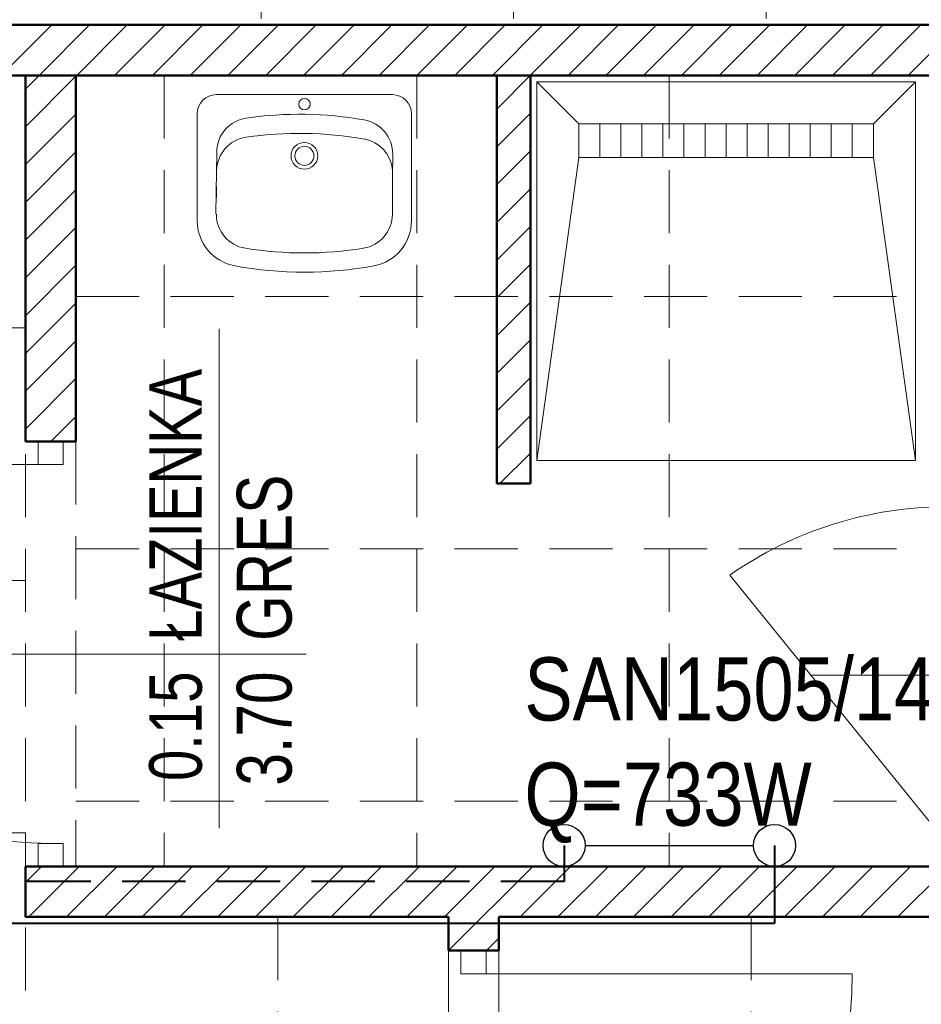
# Model space of a CAD drawing. Header units: millimetres. Extents: x -23540 to 53212, y -37964 to 41185.
# Tile 6 of 203: x -17020 to -16805, y -31611 to -31377. Entities that reach past the tile are written whole.
import ezdxf
from ezdxf.enums import TextEntityAlignment as Align

# ---------------------------------------------------------------- set-up
doc = ezdxf.new("R2010")
doc.units = ezdxf.units.MM
doc.linetypes.add('DASHED', pattern=[0.75, 0.5, -0.25])
doc.linetypes.add('DASHEDX2', pattern=[1.5, 1, -0.5])
doc.layers.get('0').update_dxf_attribs({"lineweight": 18})
for name, color, linetype, lineweight in [('BA_met', 7, 'Continuous', 18), ('Cienka', 7, 'Continuous', 18), ('mm_CO_opisy', 5, 'Continuous', 9), ('mm_CO_rury', 84, 'Continuous', 40), ('mm_grzejniki', 30, 'Continuous', 30), ('PG_PRZERYWANE_ŚREDNIE', 1, 'DASHEDX2', 18), ('PG_WIDOKOWE_CIENKIE', 1, 'Continuous', 18), ('PG_WYPOSAŻENIE', 1, 'Continuous', 18), ('WYPOSAŻENIE GARAŻU', 253, 'Continuous', 5)]:
    doc.layers.add(name, color=color, linetype=linetype, lineweight=lineweight)
doc.styles.add('ROMANS', font='bikromsw.shx', dxfattribs={"width": 0.8})
doc.styles.get("Standard").update_dxf_attribs({"font": 'arial.ttf'})

# ---------------------------------------------------------------- blocks, each defined once
blk = doc.blocks.new('dr1h901')
at = {"color": 0}
blk.add_line((-0.5, 0), (-0.5, 1), dxfattribs=at)
blk.add_line((0, 0.3622), (0, -0.2655))
blk.add_arc((-0.5, 0), 1, 0, 90, dxfattribs=at)
blk = doc.blocks.new('jamb')
blk.add_lwpolyline([(-0.5, -0.5), (-0.5, 0.5), (0.5, 0.5), (0.5, -0.5)], close=True)
blk = doc.blocks.new('bikmet')
blk.add_line((0, 1.65), (0, -1.65))
at = {"style": 'ROMANS', "width": 0.8}
blk.add_attdef('NRPOM', text='', height=1, dxfattribs=at).set_placement((-0.333, 0.333), align=Align.RIGHT)
blk.add_attdef('NWAPOM', (0.25, 0.333), '', height=1, dxfattribs=at)
blk.add_attdef('RAREA', text='', height=1.042, dxfattribs=at).set_placement((-0.333, -0.333), align=Align.TOP_RIGHT)
blk.add_attdef('PODLOGA', text='', height=1.042, dxfattribs=at).set_placement((0.25, -0.333), align=Align.TOP_LEFT)

msp = doc.modelspace()

# ---------------------------------------------------------------- linework, layer by layer
at = {"color": 251, "true_color": 0x636466}
for p, q in [((-17273.79, -31378.19), (-16744.29, -31378.19)), ((-16744.29, -31390.19), (-17273.79, -31390.19))]:
    msp.add_line(p, q, dxfattribs=at)
at = {"color": 251, "true_color": 0x636466, "extrusion": (0, 0, -1)}
for p, q in [((-16799.29, -31572.69), (-16850.86, -31508.93)), ((-16831.89, -31532.69), (-16775.4, -31532.69))]:
    msp.add_line(p, q, dxfattribs=at)
msp.add_arc((16799.29, -31582.69), 90, 55.0405, 90, dxfattribs=at)
at = {"layer": 'BA_met', "color": 251, "true_color": 0x636466}
msp.add_line((-16972.22, -31569.11), (-16972.22, -31450.38), dxfattribs=at)
at = {"layer": 'Cienka', "color": 251, "true_color": 0x636466}
for p, q in [((-17006.29, -31390.19), (-16906.29, -31390.19)), ((-16898.29, -31390.19), (-16805.29, -31390.19))]:
    msp.add_line(p, q, dxfattribs=at)
at = {"layer": 'mm_CO_rury', "linetype": 'DASHED', "ltscale": 30}
for p, q in [((-16890.29, -31573.19), (-16890.29, -31581.75)), ((-16890.29, -31581.75), (-17306.08, -31581.75))]:
    msp.add_line(p, q, dxfattribs=at)
at = {"layer": 'mm_CO_rury'}
for p, q in [((-16840.29, -31573.19), (-16840.29, -31591.75)), ((-16840.29, -31591.75), (-17296.08, -31591.75))]:
    msp.add_line(p, q, dxfattribs=at)
at = {"layer": 'mm_grzejniki'}
msp.add_line((-16885.29, -31573.19), (-16845.29, -31573.19), dxfattribs=at)
for centre in [(-16890.29, -31573.19), (-16840.29, -31573.19)]:
    msp.add_circle(centre, 5, dxfattribs=at)
at = {"layer": 'PG_PRZERYWANE_ŚREDNIE', "color": 251, "lineweight": 15, "ltscale": 15, "true_color": 0x636466}
for p, q in [((-16962.29, -30416.69), (-16962.29, -31378.19)), ((-16902.29, -30416.69), (-16902.29, -31378.19)), ((-16842.29, -30416.69), (-16842.29, -31378.19)), ((-16744.29, -31378.19), (-17273.79, -31378.19)), ((-17018.29, -31390.19), (-17018.29, -31707.19)), ((-16985.29, -31390.19), (-16985.29, -31578.19)), ((-16925.29, -31390.19), (-16925.29, -31578.19)), ((-16865.29, -31390.19), (-16865.29, -31578.19)), ((-17006.29, -31442.69), (-16805.29, -31442.69)), ((-17018.29, -31450.19), (-17290.79, -31450.19)), ((-17006.29, -31477.19), (-17006.29, -31578.19)), ((-17006.29, -31502.69), (-16805.29, -31502.69)), ((-17018.29, -31510.19), (-17290.79, -31510.19)), ((-17006.29, -31562.69), (-16805.29, -31562.69)), ((-17018.29, -31570.19), (-17290.79, -31570.19)), ((-16958.29, -31590.19), (-16958.29, -31707.19)), ((-16845.79, -31590.19), (-16845.79, -31993.69)), ((-16917.79, -31598.19), (-16917.79, -31699.19)), ((-16905.79, -31598.19), (-16905.79, -31699.19))]:
    msp.add_line(p, q, dxfattribs=at)
at = {"layer": 'PG_WIDOKOWE_CIENKIE', "color": 251, "lineweight": 50, "true_color": 0x636466}
for p, q in [((-17273.79, -31378.19), (-16744.29, -31378.19)), ((-17273.79, -31390.19), (-16744.29, -31390.19)), ((-17018.29, -31477.19), (-17018.29, -31390.19)), ((-17006.29, -31477.19), (-17006.29, -31390.19)), ((-16906.29, -31487.19), (-16906.29, -31390.19)), ((-16898.29, -31487.19), (-16898.29, -31390.19)), ((-17006.29, -31477.19), (-17018.29, -31477.19)), ((-16906.29, -31487.19), (-16898.29, -31487.19)), ((-17018.29, -31590.19), (-17018.29, -31578.19)), ((-17006.29, -31578.19), (-17018.29, -31578.19)), ((-17006.29, -31578.19), (-16693.29, -31578.19)), ((-17018.29, -31590.19), (-16917.79, -31590.19)), ((-16917.79, -31598.19), (-16917.79, -31590.19)), ((-16905.79, -31598.19), (-16905.79, -31590.19)), ((-16905.79, -31590.19), (-16693.29, -31590.19)), ((-16917.79, -31598.19), (-16905.79, -31598.19))]:
    msp.add_line(p, q, dxfattribs=at)
at = {"layer": 'PG_WIDOKOWE_CIENKIE', "color": 251, "linetype": 'Continuous', "lineweight": 18, "true_color": 0x636466}
for p, q in [((-17024.04, -31390.19), (-17012.04, -31378.19)), ((-17015.06, -31390.19), (-17003.06, -31378.19)), ((-17006.08, -31390.19), (-16994.08, -31378.19)), ((-16997.1, -31390.19), (-16985.1, -31378.19)), ((-16988.12, -31390.19), (-16976.12, -31378.19)), ((-16979.14, -31390.19), (-16967.14, -31378.19)), ((-16970.16, -31390.19), (-16958.16, -31378.19)), ((-16961.18, -31390.19), (-16949.18, -31378.19)), ((-16952.2, -31390.19), (-16940.2, -31378.19)), ((-16943.22, -31390.19), (-16931.22, -31378.19)), ((-16934.24, -31390.19), (-16922.24, -31378.19)), ((-16925.26, -31390.19), (-16913.26, -31378.19)), ((-16916.28, -31390.19), (-16904.28, -31378.19)), ((-16907.3, -31390.19), (-16895.3, -31378.19)), ((-16898.32, -31390.19), (-16886.32, -31378.19)), ((-16889.34, -31390.19), (-16877.34, -31378.19)), ((-16880.36, -31390.19), (-16868.36, -31378.19)), ((-16871.38, -31390.19), (-16859.38, -31378.19)), ((-16862.4, -31390.19), (-16850.4, -31378.19)), ((-16853.42, -31390.19), (-16841.42, -31378.19)), ((-16844.44, -31390.19), (-16832.44, -31378.19)), ((-16835.46, -31390.19), (-16823.46, -31378.19)), ((-16826.48, -31390.19), (-16814.48, -31378.19)), ((-16817.5, -31390.19), (-16805.5, -31378.19)), ((-16808.52, -31390.19), (-16796.52, -31378.19)), ((-17018.29, -31393.42), (-17015.06, -31390.19)), ((-17018.29, -31402.4), (-17006.29, -31390.4)), ((-16906.29, -31398.17), (-16898.32, -31390.19)), ((-17018.29, -31411.38), (-17006.29, -31399.38)), ((-16906.29, -31407.15), (-16898.29, -31399.15)), ((-17018.29, -31420.36), (-17006.29, -31408.36)), ((-16906.29, -31416.13), (-16898.29, -31408.13)), ((-17018.29, -31429.34), (-17006.29, -31417.34)), ((-16906.29, -31425.11), (-16898.29, -31417.11)), ((-16906.29, -31434.09), (-16898.29, -31426.09)), ((-17018.29, -31438.32), (-17006.29, -31426.32)), ((-17018.29, -31447.3), (-17006.29, -31435.3)), ((-16906.29, -31443.07), (-16898.29, -31435.07)), ((-17018.29, -31456.28), (-17006.29, -31444.28)), ((-16906.29, -31452.05), (-16898.29, -31444.05)), ((-17018.29, -31465.26), (-17006.29, -31453.26)), ((-16906.29, -31461.03), (-16898.29, -31453.03)), ((-17018.29, -31474.24), (-17006.29, -31462.24)), ((-16906.29, -31470.01), (-16898.29, -31462.01)), ((-17012.26, -31477.19), (-17006.29, -31471.22)), ((-16906.29, -31478.99), (-16898.29, -31470.99)), ((-16905.52, -31487.19), (-16898.29, -31479.97)), ((-17018.29, -31582.01), (-17014.48, -31578.19)), ((-17017.5, -31590.19), (-17005.5, -31578.19)), ((-17008.52, -31590.19), (-16996.52, -31578.19)), ((-16999.54, -31590.19), (-16987.54, -31578.19)), ((-16990.56, -31590.19), (-16978.56, -31578.19)), ((-16981.58, -31590.19), (-16969.58, -31578.19)), ((-16972.6, -31590.19), (-16960.6, -31578.19)), ((-16963.62, -31590.19), (-16951.62, -31578.19)), ((-16954.64, -31590.19), (-16942.64, -31578.19)), ((-16945.65, -31590.19), (-16933.65, -31578.19)), ((-16936.67, -31590.19), (-16924.67, -31578.19)), ((-16927.69, -31590.19), (-16915.69, -31578.19)), ((-16918.71, -31590.19), (-16906.71, -31578.19)), ((-16917.73, -31598.19), (-16897.73, -31578.19)), ((-16900.75, -31590.19), (-16888.75, -31578.19)), ((-16891.77, -31590.19), (-16879.77, -31578.19)), ((-16882.79, -31590.19), (-16870.79, -31578.19)), ((-16873.81, -31590.19), (-16861.81, -31578.19)), ((-16864.83, -31590.19), (-16852.83, -31578.19)), ((-16855.85, -31590.19), (-16843.85, -31578.19)), ((-16846.87, -31590.19), (-16834.87, -31578.19)), ((-16837.89, -31590.19), (-16825.89, -31578.19)), ((-16828.91, -31590.19), (-16816.91, -31578.19)), ((-16819.93, -31590.19), (-16807.93, -31578.19)), ((-16810.95, -31590.19), (-16798.95, -31578.19)), ((-16908.75, -31598.19), (-16905.79, -31595.23))]:
    msp.add_line(p, q, dxfattribs=at)
at = {"layer": 'PG_WIDOKOWE_CIENKIE', "color": 251, "lineweight": 18, "true_color": 0x636466}
for p, q in [((-16931.1, -31394.75), (-16972.91, -31394.75)), ((-16977.45, -31424.72), (-16977.45, -31399.3)), ((-16926.55, -31424.72), (-16926.55, -31399.3)), ((-16972.83, -31408.31), (-16972.91, -31413.65)), ((-16931.02, -31408.95), (-16931.1, -31414.29)), ((-16972.8, -31412.02), (-16972.88, -31412.02)), ((-16931.06, -31412.02), (-16931.15, -31412.02)), ((-16972.85, -31412.84), (-16973.01, -31423.18)), ((-16972.87, -31413.84), (-16972.91, -31413.84)), ((-16931.1, -31423.18), (-16931.1, -31413.84)), ((-16972.91, -31419.18), (-16972.91, -31416.55)), ((-16972.91, -31416.55), (-16972.91, -31416.55)), ((-16972.91, -31416.57), (-16972.91, -31416.57)), ((-16972.91, -31417.29), (-16972.96, -31417.29)), ((-16972.91, -31418.37), (-16972.93, -31418.37))]:
    msp.add_line(p, q, dxfattribs=at)
for centre, radius in [((-16952, -31397.02), 1.36), ((-16952, -31409.29), 3.18), ((-16952, -31409.29), 2.27)]:
    msp.add_circle(centre, radius, dxfattribs=at)
for centre, radius, start, end in [((-16972.91, -31399.3), 4.55, 90, 180), ((-16931.1, -31399.3), 4.55, 0, 90), ((-16964.65, -31408.43), 8.18, 98.2794, 179.1253), ((-16953.13, -31487.59), 88.17, 79.9711, 98.2794), ((-16939.2, -31408.82), 8.18, 359.1253, 79.9711), ((-16964.67, -31412.96), 8.18, 98.2794, 179.1253), ((-16953.15, -31492.12), 88.17, 79.9711, 98.2794), ((-16939.22, -31413.35), 8.18, 5.2076, 79.9711), ((-16964.73, -31423.18), 8.18, 180, 260.8459), ((-16939.28, -31423.18), 8.18, 279.1541, 0), ((-16966.55, -31424.72), 10.91, 180, 259.7597), ((-16937.46, -31424.72), 10.91, 280.2403, 0), ((-16952, -31344.21), 88.17, 260.8459, 279.1541), ((-16952, -31344.21), 92.72, 259.7597, 280.2403)]:
    msp.add_arc(centre, radius, start, end, dxfattribs=at)
at = {"layer": 'PG_WYPOSAŻENIE', "color": 251, "true_color": 0x636466}
for p, q in [((-16886.79, -31401.69), (-16896.79, -31391.69)), ((-16816.79, -31401.69), (-16806.79, -31391.69)), ((-16886.79, -31401.69), (-16816.79, -31401.69)), ((-16886.79, -31409.69), (-16886.79, -31401.69)), ((-16881.79, -31409.69), (-16881.79, -31401.69)), ((-16876.79, -31409.69), (-16876.79, -31401.69)), ((-16871.79, -31409.69), (-16871.79, -31401.69)), ((-16866.79, -31409.69), (-16866.79, -31401.69)), ((-16861.79, -31409.69), (-16861.79, -31401.69)), ((-16856.79, -31409.69), (-16856.79, -31401.69)), ((-16851.79, -31409.69), (-16851.79, -31401.69)), ((-16846.79, -31409.69), (-16846.79, -31401.69)), ((-16841.79, -31409.69), (-16841.79, -31401.69)), ((-16836.79, -31409.69), (-16836.79, -31401.69)), ((-16831.79, -31409.69), (-16831.79, -31401.69)), ((-16826.79, -31409.69), (-16826.79, -31401.69)), ((-16821.79, -31409.69), (-16821.79, -31401.69)), ((-16816.79, -31401.69), (-16816.79, -31409.69)), ((-16896.79, -31481.69), (-16886.79, -31409.69)), ((-16816.79, -31409.69), (-16886.79, -31409.69)), ((-16816.79, -31409.69), (-16806.79, -31481.69))]:
    msp.add_line(p, q, dxfattribs=at)
msp.add_lwpolyline([(-16896.79, -31481.69), (-16806.79, -31481.69), (-16806.79, -31391.69), (-16896.79, -31391.69)], close=True, dxfattribs=at)

# ---------------------------------------------------------------- block references
at = {"layer": 'BA_met', "color": 251, "true_color": 0x636466, "xscale": 12.5, "yscale": 12.5, "zscale": 12.5, "rotation": 90}
msp.add_blockref('bikmet', (-16972.22, -31527.69), dxfattribs=at).add_auto_attribs({'NRPOM': '0.15', 'NWAPOM': 'ŁAZIENKA', 'RAREA': '3.70', 'PODLOGA': 'GRES'})
at = {"layer": 'WYPOSAŻENIE GARAŻU', "color": 251, "true_color": 0x636466}
for name, p, xscale, yscale, zscale, rotation in [('jamb', (-17012.29, -31479.94), 5.5, 5.999999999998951, 5.5, 270), ('dr1h901', (-17012.29, -31527.69), -90, 90, -90, 90), ('jamb', (-17012.29, -31575.44), 5.5, 5.999999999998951, 5.5, 270), ('jamb', (-16911.79, -31600.94), -5.5, 5.999999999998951, 5.5, 90), ('dr1h901', (-16911.79, -31648.69), 90, 90, -90, 270)]:
    msp.add_blockref(name, p, dxfattribs=dict(at, xscale=xscale, yscale=yscale, zscale=zscale, rotation=rotation))

# ---------------------------------------------------------------- texts
at = {"layer": 'mm_CO_opisy', "insert": (-16899.72, -31528.49), "char_height": 15, "attachment_point": 1}
msp.add_mtext_dynamic_manual_height_columns('\\fArial Narrow|b0|i0|c238|p34;SAN1505/1470/500\\PQ=733W\\P', width=136.2183, gutter_width=0, heights=[73.13], dxfattribs=at)

doc.saveas('drawing.dxf')
